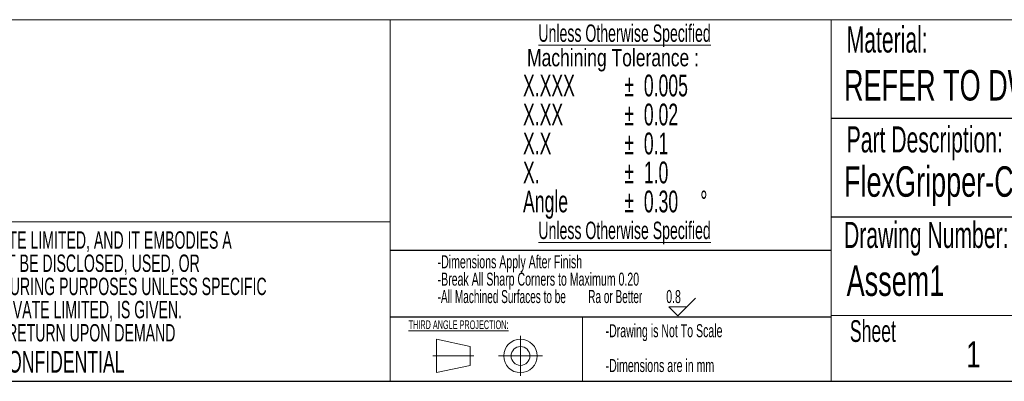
# Model space of a CAD drawing. Header units: millimetres. Extents: x 50 to 2915, y 50 to 2050.
# Tile 20 of 48: x 1391 to 1990, y 50 to 270. Entities that reach past the tile are written whole.
import ezdxf

# ---------------------------------------------------------------- set-up
doc = ezdxf.new("R2010")
doc.units = ezdxf.units.MM
doc.header["$LTSCALE"] = 10
doc.linetypes.add('CENTERX2', pattern=[20.32, 12.7, -2.54, 2.54, -2.54])
doc.layers.add('DIM', color=7, linetype='Continuous')
doc.layers.add('FORMAT', color=7, linetype='Continuous')
doc.styles.add('SLDTEXTSTYLE0', font='TXT', dxfattribs={"width": 0.663})
doc.styles.add('SLDTEXTSTYLE1', font='TXT', dxfattribs={"width": 0.605})
doc.styles.add('SLDTEXTSTYLE2', font='TXT', dxfattribs={"width": 0.75})
doc.styles.add('SLDTEXTSTYLE3', font='TXT', dxfattribs={"width": 0.574375})

# ---------------------------------------------------------------- blocks, each defined once
blk = doc.blocks.new('SW_NOTE_0')
at = {"color": 0, "linetype": 'Continuous', "lineweight": 0, "char_height": 7.9375, "attachment_point": 1, "style": 'SLDTEXTSTYLE1'}
for s, insert in [('-Drawing is Not To Scale', (0, 10.23)), ('-Dimensions are in mm', (0, -10.93))]:
    blk.add_mtext(s, dxfattribs=dict(at, insert=insert))
blk = doc.blocks.new('SW_NOTE_1')
at = {"color": 0, "linetype": 'Continuous', "lineweight": 0, "char_height": 13.229, "attachment_point": 1, "style": 'SLDTEXTSTYLE1'}
for s, insert in [('X.XXX', (0, 17.05)), ('X.XX', (0, -0.59)), ('X.X', (0, -18.22)), ('X.', (0, -35.86)), ('Angle', (0, -53.5))]:
    blk.add_mtext(s, dxfattribs=dict(at, insert=insert))
blk = doc.blocks.new('SW_NOTE_2')
at = {"color": 0, "linetype": 'Continuous', "lineweight": 0, "char_height": 10.5833, "attachment_point": 2, "style": 'SLDTEXTSTYLE1'}
for s, insert in [('THIS PRINT IS THE PROPERTY OF ABB PRIVATE LIMITED, AND IT EMBODIES A', (222.91, 13.64)), ('PROPRIETARY DESIGN WHICH SHALL NOT BE DISCLOSED, USED, OR', (220.89, -0.47)), ('DUPLICATED FOR PROCUREMENT OR MANUFACTURING PURPOSES UNLESS SPECIFIC', (223.69, -14.58)), ('WRITTEN AUTHORIZATION BY ABB PRIVATE LIMITED, IS GIVEN.', (222.92, -28.69)), ('THIS PRINT IS LOANED, SUBJECT TO RETURN UPON DEMAND', (221.79, -42.8))]:
    blk.add_mtext(s, dxfattribs=dict(at, insert=insert))
blk = doc.blocks.new('SW_NOTE_3')
at = {"layer": 'DIM', "color": 0, "char_height": 13.229, "attachment_point": 1, "style": 'SLDTEXTSTYLE1'}
for s, insert in [('%%p', (0, 17.05)), ('0.005', (11.83, 17.05)), ('%%p', (0, -0.59)), ('0.02', (11.83, -0.59)), ('%%p', (0, -18.22)), ('0.1', (11.83, -18.22)), ('%%p', (0, -35.86)), ('1.0', (11.83, -35.86)), ('%%p', (0, -53.5)), ('0.30', (11.83, -53.5)), ('%%d', (46.13, -53.5))]:
    blk.add_mtext(s, dxfattribs=dict(at, insert=insert))
blk = doc.blocks.new('SW_NOTE_4')
at = {"color": 0, "linetype": 'Continuous', "lineweight": 0, "char_height": 7.9375, "attachment_point": 1}
for s, insert, style in [('-Dimensions Apply After Finish', (0, 10.23), 'SLDTEXTSTYLE1'), ('-Break All Sharp Corners to Maximum 0.20', (0, -0.35), 'SLDTEXTSTYLE1'), ('-All Machined Surfaces to be        Ra or Better', (0, -10.93), 'SLDTEXTSTYLE3')]:
    blk.add_mtext(s, dxfattribs=dict(at, insert=insert, style=style))

msp = doc.modelspace()

# ---------------------------------------------------------------- linework, layer by layer
at = {"color": 7, "linetype": 'Continuous', "lineweight": 0}
for p, q in [((1616.456, 270.486), (1088.303, 270.486)), ((1616.456, 270.486), (1616.456, 50.486)), ((1884.325, 270.486), (1616.456, 270.486)), ((2912.557, 270.486), (1884.325, 270.486)), ((1884.325, 270.486), (1884.325, 129.031)), ((1616.456, 147.589), (1088.303, 147.589)), ((1884.325, 129.031), (1884.325, 50.486)), ((1733.342, 50.486), (1733.342, 89.758)), ((1884.325, 90.486), (2912.557, 90.486)), ((1665.034, 71.651), (1644.695, 76.097)), ((1644.695, 76.097), (1644.695, 55.765)), ((1665.034, 60.212), (1665.034, 71.651)), ((1644.695, 55.765), (1665.034, 60.212))]:
    msp.add_line(p, q, dxfattribs=at)
at = {"color": 7, "linetype": 'CENTERX2', "lineweight": 0}
for p, q in [((1695.646, 78.12), (1695.646, 53.743)), ((1667.265, 65.931), (1642.334, 65.931)), ((1682.367, 65.931), (1708.925, 65.931))]:
    msp.add_line(p, q, dxfattribs=at)
at = {"color": 7, "linetype": 'Continuous', "lineweight": 30}
msp.add_line((50, 50.486), (2912.557, 50.486), dxfattribs=at)
at = {"color": 7, "linetype": 'Continuous', "lineweight": 0}
for radius in [10.166, 5.72]:
    msp.add_circle((1695.646, 65.931), radius, dxfattribs=at)
at = {"layer": 'DIM'}
for p, q in [((1884.325, 130.013), (1616.456, 130.013)), ((1616.456, 89.758), (1884.325, 89.758))]:
    msp.add_line(p, q, dxfattribs=at)
at = {"layer": 'DIM', "lineweight": 15}
for p, q in [((1785.867, 95.728), (1791.248, 90.347)), ((1785.867, 95.728), (1796.63, 95.728)), ((1791.248, 90.347), (1802.011, 101.109))]:
    msp.add_line(p, q, dxfattribs=at)
at = {"layer": 'FORMAT'}
for p, q in [((1884.325, 210.486), (2912.557, 210.486)), ((1884.325, 150.486), (2912.557, 150.486)), ((1088.303, 50.486), (2912.557, 50.486))]:
    msp.add_line(p, q, dxfattribs=at)

# ---------------------------------------------------------------- block references
at = {"color": 7, "linetype": 'Continuous', "lineweight": 0}
for name, p in [('SW_NOTE_1', (1697.186, 220.004)), ('SW_NOTE_2', (1135.064, 128.103)), ('SW_NOTE_4', (1645.298, 116.962)), ('SW_NOTE_0', (1747.339, 75.025))]:
    msp.add_blockref(name, p, dxfattribs=at)
at = {"layer": 'DIM'}
msp.add_blockref('SW_NOTE_3', (1758.767, 220.004), dxfattribs=at)

# ---------------------------------------------------------------- texts
at = {"color": 7, "linetype": 'Continuous', "lineweight": 0}
for s, insert, char_height, attachment_point, style in [('\\LUnless Otherwise Specified', (1758.874, 267.58), 10.58333, 2, 'SLDTEXTSTYLE1'), ('Material:', (1893.807, 266.359), 15.875, 1, 'SLDTEXTSTYLE1'), ('Machining Tolerance :', (1751.851, 252.697), 10.58333, 2, 'SLDTEXTSTYLE2'), ('REFER TO DWG', (1892.207, 239.836), 18.52083, 1, 'SLDTEXTSTYLE0'), ('Part Description:', (1893.807, 205.586), 15.875, 1, 'SLDTEXTSTYLE1'), ('2 Ayer Rajah Crescent, Singapore 139935', (1203.701, 162.757), 10.58333, 1, 'SLDTEXTSTYLE1'), ('\\LUnless Otherwise Specified', (1758.874, 147.616), 10.58333, 2, 'SLDTEXTSTYLE1'), ('Drawing Number:', (1892.207, 147.494), 15.875, 1, 'SLDTEXTSTYLE1'), ('Assem1', (1893.807, 120.984), 18.5208, 1, 'SLDTEXTSTYLE0'), ('\\LTHIRD ANGLE PROJECTION:', (1627.7, 87.566), 5.29167, 1, 'SLDTEXTSTYLE1'), ('Sheet', (1895.765, 87.689), 13.2292, 1, 'SLDTEXTSTYLE1'), ('1', (1966.426, 74.819), 15.875, 1, 'SLDTEXTSTYLE2'), ('ABB PRIVATE LIMITED CONFIDENTIAL', (1356.665, 69.036), 13.22917, 2, 'SLDTEXTSTYLE1')]:
    msp.add_mtext(s, dxfattribs=dict(at, insert=insert, char_height=char_height, attachment_point=attachment_point, style=style))
at = {"layer": 'DIM', "attachment_point": 1}
for s, insert, char_height, style in [('FlexGripper-Claw Closed', (1892.207, 181.287), 18.52083, 'SLDTEXTSTYLE0'), ('0.8', (1784.18, 106.027), 7.9375, 'SLDTEXTSTYLE1')]:
    msp.add_mtext(s, dxfattribs=dict(at, insert=insert, char_height=char_height, style=style))

doc.saveas('drawing.dxf')
